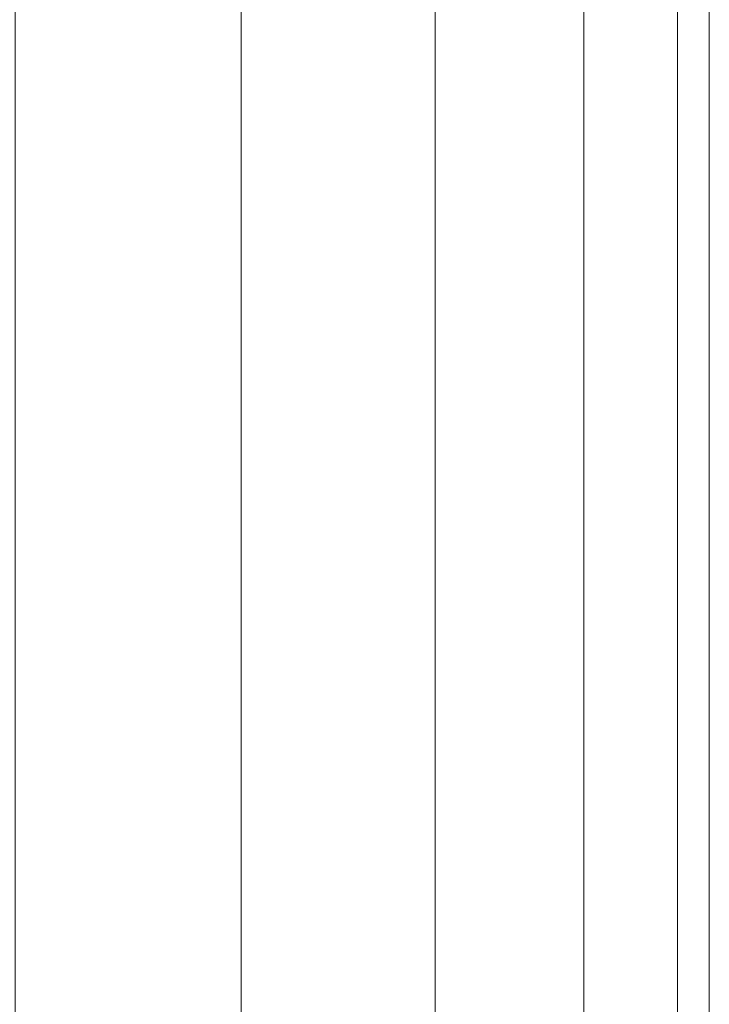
# Model space of a CAD drawing. Header units: inches. Extents: x -223 to 298, y -154 to 347.
# Tile 197 of 256: x -125.441 to -124.704, y -109.683 to -108.631. Entities that reach past the tile are written whole.
import ezdxf

# ---------------------------------------------------------------- set-up
doc = ezdxf.new("R2010")
doc.units = ezdxf.units.IN
doc.header["$MEASUREMENT"] = 0
doc.layers.add('A-FLOR-HRAL', color=1, linetype='Continuous', lineweight=9)

# ---------------------------------------------------------------- blocks, each defined once
blk = doc.blocks.new('Railing - Railing-1256804-_3D_')
at = {"layer": 'A-FLOR-HRAL'}
mesh = blk.add_polyface(dxfattribs=at)
corners = [(-126.7044, -18.5876, 39.25), (-126.6703, -18.5535, 38.9912), (-126.5704, -18.4536, 38.75), (-126.4115, -18.2947, 38.5429), (-126.2044, -18.0876, 38.384), (-125.9632, -17.8464, 38.2841), (-125.7044, -17.5876, 38.25), (-125.4456, -17.3288, 38.2841), (-125.2044, -17.0876, 38.384), (-124.9973, -16.8805, 38.5429), (-124.8384, -16.7216, 38.75), (-124.7385, -16.6217, 38.9912), (-124.7044, -16.5876, 39.25), (-124.7044, -113.5876, 39.25), (-124.7385, -113.5876, 38.9912), (-124.8384, -113.5876, 38.75), (-124.9973, -113.5876, 38.5429), (-125.2044, -113.5876, 38.384), (-125.4456, -113.5876, 38.2841), (-125.7044, -113.5876, 38.25), (-125.9632, -113.5876, 38.2841), (-126.2044, -113.5876, 38.384), (-126.4115, -113.5876, 38.5429), (-126.5704, -113.5876, 38.75), (-126.6703, -113.5876, 38.9912), (-126.7044, -113.5876, 39.25)]
mesh.append_faces([[corners[k] for k in face] for face in [(13, 14, 11, 12)]], dxfattribs={"vtx1": -1})
mesh.append_faces([[corners[k] for k in face] for face in [(14, 15, 10, 11), (16, 17, 8, 9), (15, 16, 9, 10), (17, 18, 7, 8), (6, 7, 18, 19), (20, 21, 4, 5), (21, 22, 3, 4), (23, 24, 1, 2), (22, 23, 2, 3), (19, 20, 5, 6)]], dxfattribs={"vtx1": -1, "vtx3": -1})
mesh.append_faces([[corners[k] for k in face] for face in [(24, 25, 0, 1)]], dxfattribs={"vtx3": -1})
mesh = blk.add_polyface(dxfattribs=at)
corners = [(-124.7044, -16.5876, 39.25), (-124.7385, -16.6217, 39.5088), (-124.8384, -16.7216, 39.75), (-124.9973, -16.8805, 39.9571), (-125.2044, -17.0876, 40.116), (-125.4456, -17.3288, 40.2159), (-125.7044, -17.5876, 40.25), (-125.9632, -17.8464, 40.2159), (-126.2044, -18.0876, 40.116), (-126.4115, -18.2947, 39.9571), (-126.5704, -18.4536, 39.75), (-126.6703, -18.5535, 39.5088), (-126.7044, -18.5876, 39.25), (-126.7044, -113.5876, 39.25), (-126.6703, -113.5876, 39.5088), (-126.5704, -113.5876, 39.75), (-126.4115, -113.5876, 39.9571), (-126.2044, -113.5876, 40.116), (-125.9632, -113.5876, 40.2159), (-125.7044, -113.5876, 40.25), (-125.4456, -113.5876, 40.2159), (-125.2044, -113.5876, 40.116), (-124.9973, -113.5876, 39.9571), (-124.8384, -113.5876, 39.75), (-124.7385, -113.5876, 39.5088), (-124.7044, -113.5876, 39.25)]
mesh.append_faces([[corners[k] for k in face] for face in [(1, 24, 25, 0)]], dxfattribs={"vtx0": -1})
mesh.append_faces([[corners[k] for k in face] for face in [(11, 14, 15, 10), (9, 16, 17, 8), (10, 15, 16, 9), (8, 17, 18, 7), (19, 6, 7, 18), (5, 20, 21, 4), (4, 21, 22, 3), (2, 23, 24, 1), (3, 22, 23, 2), (20, 5, 6, 19)]], dxfattribs={"vtx0": -1, "vtx2": -1})
mesh.append_faces([[corners[k] for k in face] for face in [(12, 13, 14, 11)]], dxfattribs={"vtx2": -1})

msp = doc.modelspace()

# ---------------------------------------------------------------- block references
at = {"layer": 'A-FLOR-HRAL'}
msp.add_blockref('Railing - Railing-1256804-_3D_', (0, 0), dxfattribs=at)

doc.saveas('drawing.dxf')
